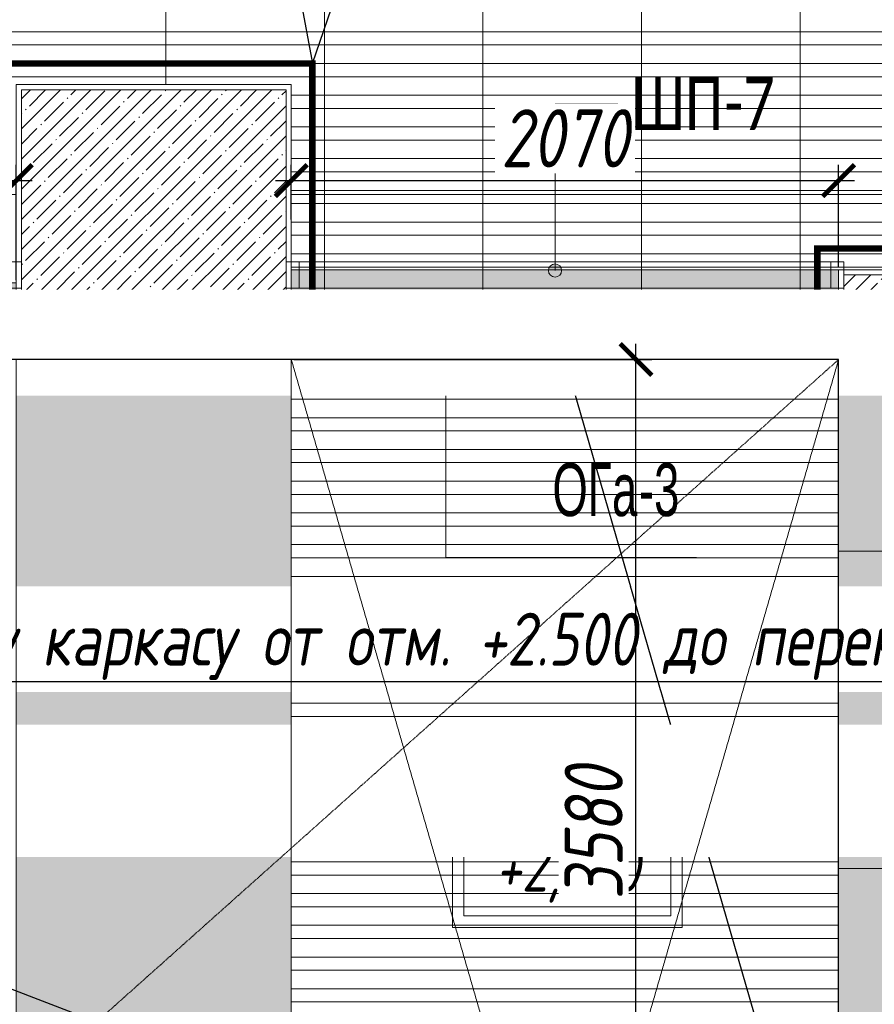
# Model space of a CAD drawing. Header units: millimetres. Extents: x -26897837 to 7466349, y -86687 to 22351.
# Tile 39 of 256: x 35671 to 38903, y -33288 to -29564. Entities that reach past the tile are written whole.
import ezdxf
from ezdxf import colors
from ezdxf.entities.mleader import LeaderData, LeaderLine
from ezdxf.math import Vec2, Vec3

# ---------------------------------------------------------------- set-up
doc = ezdxf.new("R2010")
doc.units = ezdxf.units.MM
for name, pattern in [('( Hidden )', [0.375, 0.25, -0.125]), ('DASHDOT', [25.4, 12.7, -6.35, 0, -6.35]), ('DASHED', [0.75, 0.5, -0.25])]:
    doc.linetypes.add(name, pattern=pattern)
doc.layers.get('Defpoints').update_dxf_attribs({"color": 31})
for name, color, linetype, lineweight in [('_0', 7, 'Continuous', 13), ('A-200-M_WALL', 7, 'Continuous', 5), ('A-200-M_WALL_PAT', 7, 'Continuous', 5), ('A-214-M_CURT_WALL', 7, 'Continuous', 5), ('A-215-M_CURT_PANEL', 7, 'Continuous', 5), ('dim_light', 12, 'Continuous', 9), ('dim_pot', 183, 'Continuous', 9), ('EOM', 1, 'Continuous', 5), ('pot', 183, 'Continuous', 15), ('pot sh', 183, 'Continuous', 15), ('S-280-M_COLUMN', 7, 'Continuous', 5), ('Марки дверей', 7, 'Continuous', 9), ('Ограждение', 7, 'Continuous', 5), ('Поручни', 7, 'Continuous', 5)]:
    doc.layers.add(name, color=color, linetype=linetype, lineweight=lineweight)
doc.layers.add('dim_razv', color=7, linetype='DASHDOT', lineweight=9, true_color=0x285228)
doc.layers.add('pol', color=7, linetype='Continuous', lineweight=15, true_color=0x55666d)
doc.styles.add('Arial Narrow_1', font='ARIALN.TTF', dxfattribs={"width": 0.75, "height": 200})
doc.styles.add('Calibri Light_1', font='Calibri light.ttf', dxfattribs={"width": 0.75, "height": 200})
doc.styles.add('fl_iso paper', font='isocpeur.ttf', dxfattribs={"width": 0.8, "oblique": 10})
doc.styles.add('In tre', font='isocpeur.ttf', dxfattribs={"width": 0.8, "oblique": 10})
doc.dimstyles.new('In tre 1_75', dxfattribs={"dimtxt": 220, "dimasz": 120, "dimexe": 60, "dimexo": 10, "dimgap": 50, "dimtad": 1, "dimdec": 0, "dimrnd": 5, "dimzin": 0, "dimdsep": 46, "dimtxsty": 'fl_iso paper', "dimblk": 'ARCHTICK', "dimcen": 0, "dimdle": 60, "dimadec": 0, "dimazin": 0, "dimtfac": 1, "dimtdec": 0, "dimtofl": 0, "dimtmove": 1, "dimatfit": 1, "dimfxl": 1, "dimtfill": 1, "dimtolj": 1, "dimtzin": 0, "dimarcsym": 1})
pattern_1 = [(45, (36177.975, -48979.44), (-57.02463, 57.02463), []), (45, (36235, -48979.44), (-57.02463, 57.02463), [100.806, -20.161, 3.353, -16.808])]
pattern_2 = [(45, (-100, 100), (-282.843, 282.843), [200, -600]), (45, (-300, 0), (-282.843, 282.843), [600, -200]), (45, (100, -100), (-282.843, 282.843), [200, -600])]

# ---------------------------------------------------------------- blocks, each defined once
blk = doc.blocks.new('_ArchTick')
at = {"color": 0, "linetype": 'ByBlock', "lineweight": 9, "const_width": 0.15}
blk.add_lwpolyline([(-0.5, -0.5), (0.5, 0.5)], dxfattribs=at)
blk = doc.blocks.new('*D311')
at = {"layer": 'Defpoints', "color": 0, "linetype": 'ByBlock', "transparency": 16777216}
for p in [(35658, -30172.4), (33598, -30559.4), (35658, -30559.4)]:
    blk.add_point(p, dxfattribs=at)
at = {"layer": 'dim_pot', "color": 0, "linetype": 'ByBlock', "lineweight": -2, "transparency": 16777216}
for p, q in [((33598, -30549.4), (33598, -30112.4)), ((35658, -30549.4), (35658, -30112.4)), ((33538, -30172.4), (35718, -30172.4))]:
    blk.add_line(p, q, dxfattribs=at)
at = {"layer": 'dim_pot', "color": 0, "linetype": 'ByBlock', "lineweight": -2, "transparency": 16777216, "xscale": 120, "yscale": 120, "zscale": 120, "rotation": 180}
blk.add_blockref('_ArchTick', (33598, -30172.4), dxfattribs=at)
at = {"layer": 'dim_pot', "color": 0, "linetype": 'ByBlock', "lineweight": -2, "transparency": 16777216, "xscale": 120, "yscale": 120, "zscale": 120}
blk.add_blockref('_ArchTick', (35658, -30172.4), dxfattribs=at)
at = {"layer": 'dim_pot', "color": 0, "linetype": 'ByBlock', "transparency": 16777216, "insert": (34628, -30012.4), "char_height": 220, "attachment_point": 5, "style": 'fl_iso paper', "bg_fill": 3, "box_fill_scale": 1.1, "bg_fill_color": 256, "bg_fill_true_color": 13158600, "bg_fill_transparency": 0}
blk.add_mtext('\\A1;2060', dxfattribs=at)
blk = doc.blocks.new('*D312')
at = {"layer": 'Defpoints', "color": 0, "linetype": 'ByBlock', "transparency": 16777216}
for p in [(38768, -30172.4), (36698, -30329.4), (38768, -30509.4)]:
    blk.add_point(p, dxfattribs=at)
at = {"layer": 'dim_pot', "color": 0, "linetype": 'ByBlock', "lineweight": -2, "transparency": 16777216}
for p, q in [((36698, -30319.4), (36698, -30112.4)), ((38768, -30499.4), (38768, -30112.4)), ((36638, -30172.4), (38828, -30172.4))]:
    blk.add_line(p, q, dxfattribs=at)
at = {"layer": 'dim_pot', "color": 0, "linetype": 'ByBlock', "lineweight": -2, "transparency": 16777216, "xscale": 120, "yscale": 120, "zscale": 120, "rotation": 180}
blk.add_blockref('_ArchTick', (36698, -30172.4), dxfattribs=at)
at = {"layer": 'dim_pot', "color": 0, "linetype": 'ByBlock', "lineweight": -2, "transparency": 16777216, "xscale": 120, "yscale": 120, "zscale": 120}
blk.add_blockref('_ArchTick', (38768, -30172.4), dxfattribs=at)
at = {"layer": 'dim_pot', "color": 0, "linetype": 'ByBlock', "transparency": 16777216, "insert": (37733, -30012.4), "char_height": 220, "attachment_point": 5, "style": 'fl_iso paper', "bg_fill": 3, "box_fill_scale": 1.1, "bg_fill_color": 256, "bg_fill_true_color": 13158600, "bg_fill_transparency": 0}
blk.add_mtext('\\A1;2070', dxfattribs=at)
blk = doc.blocks.new('Ограждение - Ограждение-8463316-50_AS_Plan_13')
at = {"layer": 'Ограждение', "true_color": 0xeff9fa}
for points in [[(-500, 18375.5), (-500, 18383.5), (-2600, 18383.5), (-2600, 18375.5)], [(-500, 18366.5), (-500, 18374.5), (-2600, 18374.5), (-2600, 18366.5)]]:
    blk.add_hatch(color=7, dxfattribs=at).paths.add_polyline_path(points)
at = {"layer": 'Ограждение', "true_color": 0x787878}
h = blk.add_hatch(dxfattribs=at)
h.set_pattern_fill('FP_52', color=8, style=0, pattern_type=2)
h.set_pattern_definition(pattern_2)
h.paths.add_polyline_path([(-520, 18374.5), (-520, 18375.5), (-2580, 18374.5)])
at = {"layer": 'Поручни'}
for p, q in [((-2600, 18383.5), (-2600, 18375.5)), ((-500, 18383.5), (-2600, 18383.5)), ((-2600, 18375.5), (-500, 18375.5)), ((-2600, 18374.5), (-2600, 18366.5)), ((-500, 18374.5), (-2600, 18374.5)), ((-2600, 18366.5), (-500, 18366.5)), ((-2580, 18384), (-520, 18384)), ((-2580, 18366), (-520, 18366)), ((-500, 18375.5), (-500, 18383.5)), ((-500, 18366.5), (-500, 18374.5)), ((-2580, 18350), (-520, 18350))]:
    blk.add_line(p, q, dxfattribs=at)
blk = doc.blocks.new('Ограждение - Ограждение-8463322-50_AS_Plan_13')
at = {"layer": 'Ограждение', "true_color": 0xeff9fa}
for points in [[(2610, 18375.5), (2610, 18383.5), (500, 18383.5), (500, 18375.5)], [(2610, 18366.5), (2610, 18374.5), (500, 18374.5), (500, 18366.5)]]:
    blk.add_hatch(color=7, dxfattribs=at).paths.add_polyline_path(points)
at = {"layer": 'Ограждение', "true_color": 0x787878}
h = blk.add_hatch(dxfattribs=at)
h.set_pattern_fill('FP_52', color=8, style=0, pattern_type=2)
h.set_pattern_definition(pattern_2)
h.paths.add_polyline_path([(2590, 18374.5), (2590, 18375.5), (520, 18374.5)])
at = {"layer": 'Поручни'}
for p, q in [((500, 18383.5), (500, 18375.5)), ((2610, 18383.5), (500, 18383.5)), ((500, 18375.5), (2610, 18375.5)), ((500, 18374.5), (500, 18366.5)), ((2610, 18374.5), (500, 18374.5)), ((500, 18366.5), (2610, 18366.5)), ((520, 18384), (2590, 18384)), ((520, 18366), (2590, 18366)), ((2610, 18375.5), (2610, 18383.5)), ((2610, 18366.5), (2610, 18374.5)), ((520, 18350), (2590, 18350))]:
    blk.add_line(p, q, dxfattribs=at)
blk = doc.blocks.new('Rectangular Mullion - R_0_100Lx50W_-50-7127081-50_AS_Plan_13')
at = {"layer": 'A-214-M_CURT_WALL', "lineweight": 9}
for p, q in [((-50, 0), (0, 0)), ((-50, -100), (-50, 0)), ((0, 0), (0, -100)), ((0, -100), (-50, -100))]:
    blk.add_line(p, q, dxfattribs=at)
blk = doc.blocks.new('System Panel - A_PAN_ПП шторы-8472842-50_AS_Plan_13')
at = {"layer": 'A-215-M_CURT_PANEL'}
for p, q in [((1005, 100), (-1005, 100)), ((-1005, 100), (-1005, 0)), ((1005, 0), (1005, 100)), ((-1005, 0), (1005, 0))]:
    blk.add_line(p, q, dxfattribs=at)
blk = doc.blocks.new('Rectangular Mullion - R_0_100Lx50W_-50-8472843-50_AS_Plan_13')
at = {"layer": 'A-214-M_CURT_WALL', "lineweight": 9}
for p, q in [((-50, 0), (0, 0)), ((-50, -100), (-50, 0)), ((0, 0), (0, -100)), ((0, -100), (-50, -100))]:
    blk.add_line(p, q, dxfattribs=at)
blk = doc.blocks.new('Rectangular Mullion - R_0_100Lx50W_-50-8472844-50_AS_Plan_13')
at = {"layer": 'A-214-M_CURT_WALL', "lineweight": 9}
for p, q in [((0, 0), (-50, 0)), ((-50, 0), (-50, -100)), ((0, -100), (0, 0)), ((-50, -100), (0, -100))]:
    blk.add_line(p, q, dxfattribs=at)
blk = doc.blocks.new('_DOT')
at = {"color": 0, "linetype": 'ByBlock'}
blk.add_line((-0.5, 0), (-1, 0), dxfattribs=at)
at = {"color": 0, "linetype": 'ByBlock', "const_width": 0.5}
blk.add_lwpolyline([(-0.25, 0, 1), (0.25, 0, 1)], format="xyb", close=True, dxfattribs=at)
blk = doc.blocks.new('*D913')
at = {"layer": 'Defpoints', "color": 0, "transparency": 16777216}
for p in [(36698, -30849.4), (38001.6, -30849.4), (36178, -34429.4)]:
    blk.add_point(p, dxfattribs=at)
at = {"layer": 'dim_light', "color": 0, "lineweight": -2, "transparency": 16777216}
for p, q in [((38001.6, -34489.4), (38001.6, -30789.4)), ((36708, -30849.4), (38061.6, -30849.4)), ((36188, -34429.4), (38061.6, -34429.4))]:
    blk.add_line(p, q, dxfattribs=at)
at = {"layer": 'dim_light', "color": 0, "lineweight": -2, "transparency": 16777216, "xscale": 120, "yscale": 120, "zscale": 120}
for p, rotation in [((38001.6, -30849.4), 90), ((38001.6, -34429.4), 270)]:
    blk.add_blockref('_ArchTick', p, dxfattribs=dict(at, rotation=rotation))
at = {"layer": 'dim_light', "color": 0, "transparency": 16777216, "insert": (37841.6, -32639.4), "char_height": 220, "attachment_point": 5, "rotation": 90, "style": 'fl_iso paper', "bg_fill": 3, "box_fill_scale": 1.1, "bg_fill_color": 256, "bg_fill_true_color": 13158600, "bg_fill_transparency": 0}
blk.add_mtext('\\A1;3580', dxfattribs=at)

msp = doc.modelspace()

# ---------------------------------------------------------------- hatches: boundary and pattern name
at = {"layer": '_0', "transparency": 33554534}
h = msp.add_hatch(color=252, dxfattribs=at)
h.dxf.hatch_style = 1
h.paths.add_polyline_path([(17837.9, -49734.4), (25204.6, -19284.4), (73878, -19284.4), (73878, -49734.4)])
h.paths.add_polyline_path([(28728, -40979.4), (28728, -37429.4), (30528, -37429.4), (30528, -30029.4), (28477.6, -30029.4), (28478, -28029.4), (29978, -28029.4), (29978, -27479.4), (32178, -27479.4), (32178, -28029.4), (44478, -28029.4), (44478, -27979.4), (45303, -27979.4), (45303, -27379.4), (47528, -27379.4), (47528, -27979.4), (53578, -27979.4), (53578, -27379.4), (55478, -27379.4), (55478, -27979.4), (64478, -27979.4), (64478, -26229.4), (67788, -26229.4), (67788, -28219.4), (66578, -28219.4), (66578, -30029.4), (62978, -30029.4), (62078, -30029.4), (58628, -30029.4), (58628, -38979.4), (61728, -38979.4), (62978, -38979.4), (66878, -38979.4), (66878, -41429.4), (64488, -41429.4), (64488, -41029.4), (59923, -41029.4), (59923, -41629.4), (57898, -41629.4), (57898, -41029.4), (47038, -41029.4), (47038, -41629.4), (44138, -41629.4), (44138, -40979.4)], flags=16)
at = {"layer": 'A-200-M_WALL_PAT'}
h = msp.add_hatch(dxfattribs=at)
h.set_pattern_fill('FP_1', color=256, style=0, pattern_type=2)
h.set_pattern_definition(pattern_1)
h.paths.add_polyline_path([(40288, -30829.4), (40288, -30529.4), (38788, -30529.4), (38788, -30829.4), (39287.3, -30829.4)])
at = {"layer": 'pot sh', "linetype": 'ByBlock', "lineweight": 0, "true_color": 0x878581}
h = msp.add_hatch(dxfattribs=at)
h.set_pattern_fill('AR-CONC', color=252, scale=2, angle=180)
h.paths.add_polyline_path([(32458, -30559.4), (30748, -30559.4), (30748, -30849.4), (32458, -30849.4)])
h.paths.add_polyline_path([(35658, -30849.4), (33598, -30849.4), (33598, -30559.4), (35658, -30559.4)])
h.paths.add_polyline_path([(36698, -30849.4), (38768, -30849.4), (38768, -30509.4), (36698, -30509.4)])
h.paths.add_polyline_path([(38768, -30849.4), (39038, -30849.4), (39038, -36559.4), (38768, -36559.4)])
h.paths.add_polyline_path([(36698, -38299.4), (36698, -38009.4), (38768, -38009.4), (38768, -36949.4), (39038, -36949.4), (39038, -38299.4)])
h.paths.add_polyline_path([(32898, -38009.4), (35658, -38009.4), (35658, -38299.4), (32898, -38299.4)])
h.paths.add_polyline_path([(30748, -38299.4), (31758, -38299.4), (31758, -38009.4), (30748, -38009.4)])
h = msp.add_hatch(dxfattribs=at)
h.set_pattern_fill('DOTS', color=252, scale=40, angle=180)
h.paths.add_polyline_path([(35658, -30849.4), (36698, -30849.4), (36698, -38009.4), (35658, -38009.4)])
at = {"layer": 'S-280-M_COLUMN'}
h = msp.add_hatch(dxfattribs=at)
h.set_pattern_fill('FP_1', color=256, style=0, pattern_type=2)
h.set_pattern_definition(pattern_1)
h.paths.add_polyline_path([(36678, -30829.4), (36678, -29829.4), (35678, -29829.4), (35678, -30829.4), (36399.8, -30829.4)])
at = {"layer": 'Марки дверей'}
h = msp.add_hatch(color=256, dxfattribs=at)
edge = h.paths.add_edge_path()
edge.add_arc((37695.5, -30512.3), 25, 0, 360)
h = msp.add_hatch(color=256, dxfattribs=at)
edge = h.paths.add_edge_path()
edge.add_arc((37282, -30649.4), 25, 0, 360)

# ---------------------------------------------------------------- linework, layer by layer
at = {"layer": 'A-200-M_WALL'}
for p, q in [((36698, -29809.4), (35658, -29809.4)), ((35678, -30829.4), (35678, -29829.4)), ((35678, -29829.4), (36678, -29829.4)), ((36678, -29829.4), (36678, -30829.4)), ((36698, -30849.4), (36698, -29809.4)), ((40308, -30509.4), (38768, -30509.4)), ((38768, -30509.4), (38768, -30849.4)), ((40288, -30529.4), (38788, -30529.4)), ((38788, -30829.4), (38788, -30529.4)), ((35678, -30829.4), (36678, -30829.4)), ((40288, -30829.4), (38788, -30829.4)), ((38768, -30849.4), (40308, -30849.4))]:
    msp.add_line(p, q, dxfattribs=at)
at = {"layer": 'pol'}
for points in [[(35658, -30224.4), (35623, -30224.4), (35623, -29024.4), (36223, -29024.4), (36223, -29809.4)], [(36223, -29809.4), (36223, -29024.4), (36823, -29024.4), (36823, -30224.4), (36698, -30224.4)], [(36698, -30224.4), (36823, -30224.4), (36823, -30849.4)], [(36823, -30849.4), (36823, -30224.4), (37423, -30224.4), (37423, -30849.4)], [(37423, -30849.4), (37423, -30224.4), (38023, -30224.4), (38023, -30849.4)], [(38023, -30849.4), (38023, -30224.4), (38623, -30224.4), (38623, -30849.4)], [(38623, -30849.4), (38623, -30224.4), (39223, -30224.4), (39223, -30509.4)], [(39223, -30849.4), (39223, -31574.4), (38768, -31574.4)], [(38768, -31574.4), (39223, -31574.4), (39223, -32774.4), (38768, -32774.4)], [(38768, -32774.4), (39223, -32774.4), (39223, -33974.4), (38768, -33974.4)]]:
    msp.add_lwpolyline(points, dxfattribs=at)
for points in [[(36823, -30224.4), (36823, -29024.4), (37423, -29024.4), (37423, -30224.4)], [(37423, -30224.4), (37423, -29024.4), (38023, -29024.4), (38023, -30224.4)], [(38023, -30224.4), (38023, -29024.4), (38623, -29024.4), (38623, -30224.4)], [(38623, -30224.4), (38623, -29024.4), (39223, -29024.4), (39223, -30224.4)]]:
    msp.add_lwpolyline(points, close=True, dxfattribs=at)
at = {"layer": 'pol', "color": 0}
msp.add_lwpolyline([(28788, -40679.4), (28788, -39629.4), (28948, -39629.4), (28948, -38179.4), (30528, -38179.4), (30528, -38279.4), (30748, -38279.4), (30748, -38009.4), (38768, -38009.4), (38768, -30849.4), (30748, -30849.4), (30748, -29809.4), (30428, -29809.4), (30428, -29969.4), (29378, -29969.4), (29378, -29809.4), (28698, -29809.4), (28698, -29129.4)], dxfattribs=at)
for points in [[(35658, -29809.4), (36698, -29809.4), (36698, -30849.4), (35658, -30849.4)], [(38768, -30509.4), (40308, -30509.4), (40308, -30849.4), (38768, -30849.4)]]:
    msp.add_lwpolyline(points, close=True, dxfattribs=at)
at = {"layer": 'pol', "linetype": 'ByBlock'}
msp.add_lwpolyline([(44508, -30849.4), (30748, -30849.4)], dxfattribs=at)
at = {"layer": 'pol', "color": 0, "linetype": 'DASHED', "lineweight": 0, "ltscale": 7}
msp.add_lwpolyline([(38768, -30849.4), (30748, -38009.4)], dxfattribs=at)
at = {"layer": 'pot', "color": 0, "linetype": 'ByBlock'}
for points in [[(35658, -29809.4), (36698, -29809.4), (36698, -30849.4), (35658, -30849.4)], [(36698, -30849.4), (38768, -30849.4), (38768, -30509.4), (36698, -30509.4)], [(38768, -30509.4), (40308, -30509.4), (40308, -30849.4), (38768, -30849.4)], [(30748, -38009.4), (38768, -38009.4), (38768, -30849.4), (30748, -30849.4)], [(38768, -30849.4), (39038, -30849.4), (39038, -36559.4), (38768, -36559.4)]]:
    msp.add_lwpolyline(points, close=True, dxfattribs=at)
at = {"layer": 'pot sh'}
for points in [[(28728, -29659.4), (66358, -29659.4), (66358, -29609.4), (28728, -29609.4)], [(28728, -29779.4), (66358, -29779.4), (66358, -29729.4), (28728, -29729.4)], [(36698, -30949.4), (38768, -30949.4), (38768, -30999.4), (36698, -30999.4)], [(36698, -31069.4), (38768, -31069.4), (38768, -31119.4), (36698, -31119.4)], [(36698, -31189.4), (38768, -31189.4), (38768, -31239.4), (36698, -31239.4)], [(36698, -31309.4), (38768, -31309.4), (38768, -31359.4), (36698, -31359.4)], [(36698, -31429.4), (38768, -31429.4), (38768, -31479.4), (36698, -31479.4)], [(36698, -31549.4), (38768, -31549.4), (38768, -31599.4), (36698, -31599.4)], [(36698, -31669.4), (38768, -31669.4), (38768, -31719.4), (36698, -31719.4)], [(36698, -31789.4), (38768, -31789.4), (38768, -31839.4), (36698, -31839.4)], [(36698, -31909.4), (38768, -31909.4), (38768, -31959.4), (36698, -31959.4)], [(36698, -32029.4), (38768, -32029.4), (38768, -32079.4), (36698, -32079.4)], [(36698, -32149.4), (38768, -32149.4), (38768, -32199.4), (36698, -32199.4)], [(36698, -32269.4), (38768, -32269.4), (38768, -32319.4), (36698, -32319.4)], [(36698, -32389.4), (38768, -32389.4), (38768, -32439.4), (36698, -32439.4)], [(36698, -32509.4), (38768, -32509.4), (38768, -32559.4), (36698, -32559.4)], [(36698, -32629.4), (38768, -32629.4), (38768, -32679.4), (36698, -32679.4)], [(36698, -32749.4), (38768, -32749.4), (38768, -32799.4), (36698, -32799.4)], [(36698, -32869.4), (38768, -32869.4), (38768, -32919.4), (36698, -32919.4)], [(36698, -32989.4), (38768, -32989.4), (38768, -33039.4), (36698, -33039.4)], [(36698, -33109.4), (38768, -33109.4), (38768, -33159.4), (36698, -33159.4)], [(36698, -33229.4), (38768, -33229.4), (38768, -33279.4), (36698, -33279.4)]]:
    msp.add_lwpolyline(points, close=True, dxfattribs=at)
for points in [[(36698, -29899.4), (44508, -29899.4), (44508, -29849.4), (36698, -29849.4)], [(36698, -30019.4), (44508, -30019.4), (44508, -29969.4), (36698, -29969.4)], [(36698, -30139.4), (44508, -30139.4), (44508, -30089.4), (36698, -30089.4)], [(36698, -30259.4), (44508, -30259.4), (44508, -30209.4), (36698, -30209.4)], [(36698, -30379.4), (44508, -30379.4), (44508, -30329.4), (36698, -30329.4)], [(36698, -30499.4), (44508, -30499.4), (44508, -30449.4), (36698, -30449.4)]]:
    msp.add_lwpolyline(points, dxfattribs=at)
at = {"layer": 'S-280-M_COLUMN'}
for p, q in [((35678, -29829.4), (35678, -30829.4)), ((36678, -29829.4), (35678, -29829.4)), ((36678, -30829.4), (36678, -29829.4))]:
    msp.add_line(p, q, dxfattribs=at)
at = {"layer": 'Марки дверей'}
for p, q in [((37695.5, -29881.4), (37933.5, -29881.4)), ((37695.5, -30512.3), (37695.5, -29881.4)), ((37282, -30649.4), (37282, -31598.4)), ((37282, -31598.4), (38230.8, -31598.4))]:
    msp.add_line(p, q, dxfattribs=at)
for centre in [(37695.5, -30512.3), (37282, -30649.4)]:
    msp.add_circle(centre, 25, dxfattribs=at)

# ---------------------------------------------------------------- block references
at = {"layer": 'Марки дверей', "extrusion": (0, 0, -1), "rotation": 180}
for name, p in [('Rectangular Mullion - R_0_100Lx50W_-50-7127081-50_AS_Plan_13', (-35678, -30579.4)), ('Rectangular Mullion - R_0_100Lx50W_-50-8472843-50_AS_Plan_13', (-38788, -30579.4))]:
    msp.add_blockref(name, p, dxfattribs=at)
at = {"layer": 'Марки дверей', "rotation": 180}
msp.add_blockref('Rectangular Mullion - R_0_100Lx50W_-50-8472844-50_AS_Plan_13', (36678, -30579.4), dxfattribs=at)
at = {"layer": 'Марки дверей'}
msp.add_blockref('System Panel - A_PAN_ПП шторы-8472842-50_AS_Plan_13', (37733, -30579.4), dxfattribs=at)
at = {"layer": 'Поручни'}
for name in ['Ограждение - Ограждение-8463316-50_AS_Plan_13', 'Ограждение - Ограждение-8463322-50_AS_Plan_13']:
    msp.add_blockref(name, (36178, -48979.4), dxfattribs=at)

# ---------------------------------------------------------------- texts
at = {"layer": 'Марки дверей', "char_height": 200, "attachment_point": 1}
for s, insert, width, style in [('ШП', (37983.5, -29781.4), 426.899, 'Calibri Light_1'), ('-7', (38335.7, -29781.4), 234.494, 'Calibri Light_1'), ('ОГа', (37685.5, -31241.3), 396.835, 'Arial Narrow_1'), ('-3', (38012.9, -31241.3), 192.405, 'Arial Narrow_1')]:
    msp.add_mtext(s, dxfattribs=dict(at, insert=insert, width=width, style=style))

# ---------------------------------------------------------------- next in the draw order: dimensions: what is measured, and where the dimension line sits
at = {"layer": 'dim_pot', "color": 0, "linetype": 'ByBlock'}
for base, p1, p2, picture, middle in [((35658, -30172.4), (33598, -30559.4), (35658, -30559.4), '*D311', (34628, -30012.4)), ((38768, -30172.4), (36698, -30329.4), (38768, -30509.4), '*D312', (37733, -30012.4))]:
    dim = msp.add_linear_dim(base=base, p1=p1, p2=p2, dimstyle='In tre 1_75', dxfattribs=at)
    dim.commit()
    dim.dimension.update_dxf_attribs({"geometry": picture, "text_midpoint": middle})

# ---------------------------------------------------------------- next in the draw order: leaders
ml = msp.add_multileader_mtext('Standard', dxfattribs=at)
ml.set_content('ГКЛ короб по металлическому каркасу от отм. +2.500 до перекрытия', style='In tre')
ml.set_leader_properties()
ml.build(insert=Vec2(0, 0))
ml.multileader.update_dxf_attribs({"text_left_attachment_type": 6, "text_right_attachment_type": 6, "dogleg_length": 1, "arrow_head_size": 0, "scale": 50})
ctx = ml.context
ctx.base_point, ctx.scale, ctx.char_height, ctx.arrow_head_size, ctx.landing_gap_size, ctx.plane_origin = Vec3(32599.7, -32067.1), 50, 200, 0, 4.5, Vec3(40352.6, -27227.2)
ctx.left_attachment, ctx.right_attachment = 6, 6
notes = []
notes.append((ctx, [(1, (1, 1, 0), (32598.7, -32067.1), (1, 0), 1, [(0, [(37733, -30849.4), (38768, -34429.4)], 0, []), (2, [(31603, -30849.4)], 0, [])])]))
ctx.mtext.insert, ctx.mtext.width, ctx.mtext.defined_height, ctx.mtext.flow_direction = Vec3(32604.2, -31807.1), 2494.153, 696.6, 5
ctx.mtext.has_bg_fill, ctx.mtext.bg_color, ctx.mtext.bg_scale_factor, ctx.mtext.bg_transparency, ctx.mtext.use_window_bg_color = 1, -1027028792, 1.5, 0, 1
for ctx, leaders in notes:
    for number, flags, end, landing, length, lines in leaders:
        leader = LeaderData()
        leader.index, (leader.has_last_leader_line, leader.has_dogleg_vector, leader.attachment_direction) = number, flags
        leader.last_leader_point, leader.dogleg_vector, leader.dogleg_length = Vec3(end), Vec3(landing), length
        for number, points, colour, breaks in lines:
            line = LeaderLine()
            line.index, line.vertices, line.color, line.breaks = number, Vec3.list(points), colors.encode_raw_color(colour), breaks
            leader.lines.append(line)
        ctx.leaders.append(leader)

# ---------------------------------------------------------------- next in the draw order: linework, layer by layer
at = {"layer": 'dim_light'}
for points in [[(30748, -38299.4), (31758, -38299.4), (31758, -38299.4), (32898, -38299.4), (32898, -38299.4), (35658, -38299.4), (35658, -39049.4), (36698, -39049.4), (36698, -38364), (36698, -38299.4), (39038, -38299.4), (39038, -36899.4), (40308, -36899.4), (40308, -36559.4), (39038, -36559.4), (39038, -30849.4), (40308, -30849.4), (40308, -30509.4), (36698, -30509.4), (36698, -29809.4), (35658, -29809.4), (35658, -30559.4), (30748, -30559.4)], [(30748, -30849.4), (38768, -30849.4), (38768, -38009.4), (30748, -38009.4)]]:
    msp.add_lwpolyline(points, close=True, dxfattribs=at)
at = {"layer": 'dim_pot', "color": 0}
for points in [[(38176.8, -32997.5), (37307.2, -32997.5), (37307.2, -32586.8), (38176.8, -32586.8)], [(38133, -32953.7), (37351, -32953.7), (37351, -32630.6), (38133, -32630.6)]]:
    msp.add_lwpolyline(points, close=True, dxfattribs=at)
at = {"layer": 'dim_razv', "color": 1, "linetype": '( Hidden )', "ltscale": 10, "true_color": 0xff0a0a, "const_width": 25}
for points in [[(35578, -29729.4), (36778, -29729.4), (36778, -30929.4), (35578, -30929.4)], [(38688, -30429.4), (40388, -30429.4), (40388, -30929.4), (38688, -30929.4)]]:
    msp.add_lwpolyline(points, close=True, dxfattribs=at)
at = {"layer": 'dim_razv', "color": 0, "linetype": 'ByBlock'}
for points in [[(35658, -29809.4), (36698, -29809.4), (36698, -30849.4), (35658, -30849.4)], [(38768, -30509.4), (40308, -30509.4), (40308, -30849.4), (38768, -30849.4)]]:
    msp.add_lwpolyline(points, close=True, dxfattribs=at)
at = {"layer": 'pot', "color": 0, "linetype": 'ByBlock'}
msp.add_lwpolyline([(30748, -38299.4), (31758, -38299.4), (31758, -38299.4), (32898, -38299.4), (32898, -38299.4), (35658, -38299.4), (35658, -39049.4), (36698, -39049.4), (36698, -38309.4), (36698, -38299.4), (39038, -38299.4), (39038, -36899.4), (40308, -36899.4), (40308, -36559.4), (39038, -36559.4), (39038, -30849.4), (40308, -30849.4), (40308, -30509.4), (36698, -30509.4), (36698, -29809.4), (35658, -29809.4), (35658, -30559.4), (30748, -30559.4)], close=True, dxfattribs=at)

# ---------------------------------------------------------------- next in the draw order: texts
at = {"layer": 'dim_pot', "color": 0, "lineweight": 18, "insert": (37744.7, -32793), "char_height": 179.63, "attachment_point": 5, "style": 'fl_iso paper'}
msp.add_mtext_dynamic_manual_height_columns('+2,500', width=115.2, gutter_width=15, heights=[215.6], dxfattribs=at)

# ---------------------------------------------------------------- next in the draw order: leaders
at = {"layer": 'dim_razv', "color": 0, "linetype": 'ByBlock'}
ml = msp.add_multileader_mtext('Standard', dxfattribs=at)
ml.set_content('Плитка керамогранитная, настенная', style='In tre')
ml.set_leader_properties()
ml.build(insert=Vec2(0, 0))
ml.multileader.update_dxf_attribs({"text_left_attachment_type": 6, "text_right_attachment_type": 6, "dogleg_length": 1, "arrow_head_size": 0, "scale": 50})
ctx = ml.context
ctx.base_point, ctx.scale, ctx.char_height, ctx.arrow_head_size, ctx.landing_gap_size, ctx.plane_origin = Vec3(37944.7, -26485.3), 50, 200, 0, 4.5, Vec3(41760, -26656.1)
ctx.left_attachment, ctx.right_attachment = 6, 6
notes = []
notes.append((ctx, [(1, (1, 1, 0), (37894.7, -26485.3), (1, 0), 50, [(0, [(36514.4, -28329.4), (36778, -29729.4)], 0, [])])]))
ctx.mtext.insert, ctx.mtext.width, ctx.mtext.defined_height, ctx.mtext.flow_direction = Vec3(37949.2, -26245.3), 3092.716, 696.6, 5
ctx.mtext.has_bg_fill, ctx.mtext.bg_color, ctx.mtext.bg_scale_factor, ctx.mtext.bg_transparency, ctx.mtext.use_window_bg_color = 1, -1027028792, 1.5, 0, 1
for ctx, leaders in notes:
    for number, flags, end, landing, length, lines in leaders:
        leader = LeaderData()
        leader.index, (leader.has_last_leader_line, leader.has_dogleg_vector, leader.attachment_direction) = number, flags
        leader.last_leader_point, leader.dogleg_vector, leader.dogleg_length = Vec3(end), Vec3(landing), length
        for number, points, colour, breaks in lines:
            line = LeaderLine()
            line.index, line.vertices, line.color, line.breaks = number, Vec3.list(points), colors.encode_raw_color(colour), breaks
            leader.lines.append(line)
        ctx.leaders.append(leader)

# ---------------------------------------------------------------- next in the draw order: leaders
ml = msp.add_multileader_mtext('Standard', dxfattribs=at)
ml.set_content('Отделка над дверным проемаом - дверным добором', style='In tre')
ml.set_leader_properties()
ml.build(insert=Vec2(0, 0))
ml.multileader.update_dxf_attribs({"text_left_attachment_type": 6, "text_right_attachment_type": 6, "dogleg_length": 1, "arrow_head_size": 0, "scale": 50})
ctx = ml.context
ctx.base_point, ctx.scale, ctx.char_height, ctx.arrow_head_size, ctx.landing_gap_size, ctx.plane_origin = Vec3(25590.9, -30945.4), 50, 200, 0, 4.5, Vec3(32402.8, -26105.5)
ctx.left_attachment, ctx.right_attachment = 6, 6
notes = []
notes.append((ctx, [(0, (1, 1, 0), (28641.4, -30945.4), (-1, 0), 50, [(1, [(29903, -29729.4)], 0, [])])]))
ctx.mtext.insert, ctx.mtext.width, ctx.mtext.defined_height, ctx.mtext.flow_direction = Vec3(25595.4, -30685.4), 3092.716, 696.6, 5
ctx.mtext.has_bg_fill, ctx.mtext.bg_color, ctx.mtext.bg_scale_factor, ctx.mtext.bg_transparency, ctx.mtext.use_window_bg_color = 1, -1027028792, 1.5, 0, 1
for ctx, leaders in notes:
    for number, flags, end, landing, length, lines in leaders:
        leader = LeaderData()
        leader.index, (leader.has_last_leader_line, leader.has_dogleg_vector, leader.attachment_direction) = number, flags
        leader.last_leader_point, leader.dogleg_vector, leader.dogleg_length = Vec3(end), Vec3(landing), length
        for number, points, colour, breaks in lines:
            line = LeaderLine()
            line.index, line.vertices, line.color, line.breaks = number, Vec3.list(points), colors.encode_raw_color(colour), breaks
            leader.lines.append(line)
        ctx.leaders.append(leader)

# ---------------------------------------------------------------- next in the draw order: linework, layer by layer
at = {"layer": 'pot', "color": 0, "linetype": 'ByBlock'}
msp.add_lwpolyline([(35658, -30849.4), (36698, -30849.4), (36698, -38009.4), (35658, -38009.4)], close=True, dxfattribs=at)
at = {"layer": 'Марки дверей', "linetype": 'DASHED', "lineweight": 0, "ltscale": 7}
msp.add_lwpolyline([(38768, -30849.4), (30748, -38009.4)], dxfattribs=at)
at = {"layer": 'Марки дверей', "linetype": 'ByBlock'}
msp.add_lwpolyline([(30748, -38009.4), (38768, -38009.4), (38768, -30849.4), (30748, -30849.4)], close=True, dxfattribs=at)

# ---------------------------------------------------------------- next in the draw order: leaders
at = {"layer": 'dim_pot', "color": 0, "linetype": 'ByBlock'}
ml = msp.add_multileader_mtext('Standard', dxfattribs=at)
ml.set_content('Противодымный экран (ГКЛ короб по металлическому каркасу от отм. +2.500 до перекрытия)', style='In tre')
ml.set_leader_properties()
ml.build(insert=Vec2(0, 0))
ml.multileader.update_dxf_attribs({"text_left_attachment_type": 6, "text_right_attachment_type": 6, "dogleg_length": 1, "arrow_head_size": 0, "scale": 50})
ctx = ml.context
ctx.base_point, ctx.scale, ctx.char_height, ctx.arrow_head_size, ctx.landing_gap_size, ctx.plane_origin = Vec3(37258.3, -26326.5), 50, 200, 0, 4.5, Vec3(46817.6, -24440.2)
ctx.left_attachment, ctx.right_attachment = 6, 6
notes = []
notes.append((ctx, [(0, (1, 1, 0), (39729.2, -26326.5), (-1, 0), 50, [(0, [(42004.3, -30571.3)], 0, [])])]))
ctx.mtext.insert, ctx.mtext.width, ctx.mtext.defined_height, ctx.mtext.flow_direction = Vec3(37262.8, -26066.5), 2494.153, 696.6, 5
ctx.mtext.has_bg_fill, ctx.mtext.bg_color, ctx.mtext.bg_scale_factor, ctx.mtext.bg_transparency, ctx.mtext.use_window_bg_color = 1, -1027028792, 1.5, 0, 1
for ctx, leaders in notes:
    for number, flags, end, landing, length, lines in leaders:
        leader = LeaderData()
        leader.index, (leader.has_last_leader_line, leader.has_dogleg_vector, leader.attachment_direction) = number, flags
        leader.last_leader_point, leader.dogleg_vector, leader.dogleg_length = Vec3(end), Vec3(landing), length
        for number, points, colour, breaks in lines:
            line = LeaderLine()
            line.index, line.vertices, line.color, line.breaks = number, Vec3.list(points), colors.encode_raw_color(colour), breaks
            leader.lines.append(line)
        ctx.leaders.append(leader)

# ---------------------------------------------------------------- next in the draw order: leaders
at = {"layer": 'dim_light'}
ml = msp.add_multileader_mtext('Standard', dxfattribs=at)
ml.set_content('\\pxsm1,ql;Электровывод для люстры', color=256, style='fl_iso paper')
ml.set_leader_properties(lineweight=5)
ml.set_arrow_properties(name='DOT')
ml.build(insert=Vec2(0, 0))
ml.multileader.update_dxf_attribs({"has_dogleg": 0, "text_left_attachment_type": 6, "text_right_attachment_type": 6, "dogleg_length": 0.75, "arrow_head_size": 60, "scale": 40})
ctx = ml.context
ctx.base_point, ctx.scale, ctx.char_height, ctx.arrow_head_size, ctx.landing_gap_size, ctx.plane_origin = Vec3(31657.9, -32681.1), 40, 250, 60, 80, Vec3(33125.1, -26656.5)
ctx.left_attachment, ctx.right_attachment = 6, 6
notes = []
notes.append((ctx, [(0, (1, 1, 0), (35182, -32681.1), (-1, 0), 30, [(0, [(36178, -34429.4)], 0, [])])]))
ctx.mtext.insert, ctx.mtext.width, ctx.mtext.defined_height, ctx.mtext.line_spacing_factor, ctx.mtext.flow_direction = Vec3(31737.9, -32356.1), 4067.72, 979.1, 0.7, 5
ctx.mtext.has_bg_fill, ctx.mtext.bg_color, ctx.mtext.bg_scale_factor, ctx.mtext.bg_transparency, ctx.mtext.use_window_bg_color = 1, -1027028792, 1.5, 0, 1
for ctx, leaders in notes:
    for number, flags, end, landing, length, lines in leaders:
        leader = LeaderData()
        leader.index, (leader.has_last_leader_line, leader.has_dogleg_vector, leader.attachment_direction) = number, flags
        leader.last_leader_point, leader.dogleg_vector, leader.dogleg_length = Vec3(end), Vec3(landing), length
        for number, points, colour, breaks in lines:
            line = LeaderLine()
            line.index, line.vertices, line.color, line.breaks = number, Vec3.list(points), colors.encode_raw_color(colour), breaks
            leader.lines.append(line)
        ctx.leaders.append(leader)

# ---------------------------------------------------------------- next in the draw order: dimensions: what is measured, and where the dimension line sits
dim = msp.add_linear_dim(base=(38001.6, -30849.4), p1=(36178, -34429.4), p2=(36698, -30849.4), angle=90, dimstyle='In tre 1_75', dxfattribs=at)
dim.commit()
dim.dimension.update_dxf_attribs({"geometry": '*D913', "text_midpoint": (37841.6, -32639.4)})

# ---------------------------------------------------------------- next in the draw order: linework, layer by layer
at = {"linetype": 'ByBlock'}
msp.add_lwpolyline([(38768, -30849.4), (30748, -30849.4), (30748, -38009.4), (38768, -38009.4)], close=True, dxfattribs=at)
at = {"layer": 'dim_light'}
msp.add_lwpolyline([(35658, -30849.4), (36698, -30849.4), (36698, -38009.4), (35658, -38009.4)], close=True, dxfattribs=at)
at = {"layer": 'dim_light', "linetype": 'DASHED', "lineweight": 0, "ltscale": 7}
for points in [[(36698, -30849.4), (38768, -38009.4)], [(36698, -38009.4), (38768, -30849.4)]]:
    msp.add_lwpolyline(points, dxfattribs=at)
at = {"layer": 'dim_razv', "color": 0, "linetype": 'DASHED', "lineweight": 0, "ltscale": 7}
msp.add_lwpolyline([(38768, -30849.4), (30748, -38009.4)], dxfattribs=at)
at = {"layer": 'EOM', "color": 0, "linetype": 'DASHED', "lineweight": 0, "ltscale": 7}
msp.add_lwpolyline([(38768, -30849.4), (30748, -38009.4)], dxfattribs=at)

doc.saveas('drawing.dxf')
